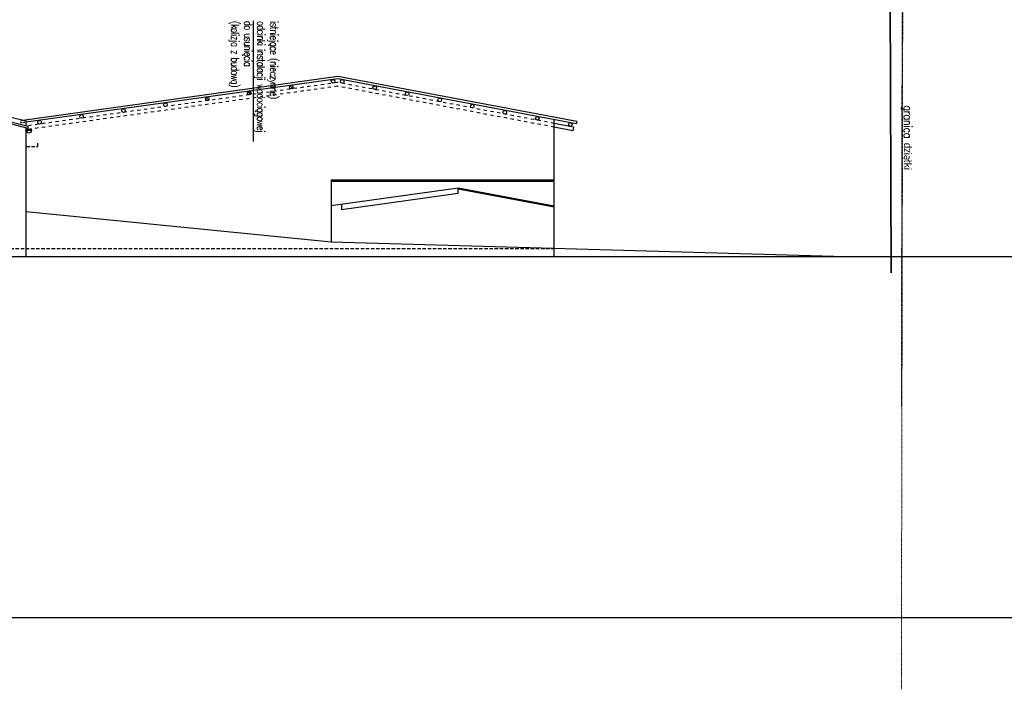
# Model space of a CAD drawing. Header units: millimetres. Extents: x 22865 to 60762, y -18816 to 15611.
# Tile 35 of 256: x 41016 to 43166, y -15520 to -14058. Entities that reach past the tile are written whole.
import ezdxf

# ---------------------------------------------------------------- set-up
doc = ezdxf.new("R2010")
doc.units = ezdxf.units.MM
for name, pattern in [('DASHED', [15, 7, -8]), ('DASHED2', [0.375, 0.25, -0.125]), ('EGKK', [2, 1.5, -0.5]), ('EGUG', [1, 0.5, -0.5])]:
    doc.linetypes.add(name, pattern=pattern)
doc.layers.add('Kontury', color=96, linetype='EGKK', lineweight=18)
doc.layers.add('OTO_L_0', color=7, linetype='Continuous', lineweight=35)
for name, color, linetype in [('OPISY', 6, 'Continuous'), ('sciany murowane', 4, 'Continuous'), ('widokowa', 2, 'Continuous'), ('WYMIARY', 6, 'Continuous')]:
    doc.layers.add(name, color=color, linetype=linetype)
doc.layers.add('Uzytki', color=7, linetype='EGUG', lineweight=18, true_color=0x008000)
doc.styles.add('1-100', font='simplex.shx', dxfattribs={"width": 0.8, "height": 15})

msp = doc.modelspace()

# ---------------------------------------------------------------- linework, layer by layer
at = {"layer": 'OPISY'}
msp.add_line((41525.96, -14059.92), (41525.42, -14323.43), dxfattribs=at)
at = {"layer": 'OTO_L_0'}
msp.add_line((42915.79, -13860.21), (42919.06, -14610.21), dxfattribs=at)
at = {"layer": 'sciany murowane', "color": 2, "ltscale": 0.2}
for p, q in [((41696.19, -14407.4), (41696.19, -14543.61)), ((41696.19, -14407.4), (42183.19, -14407.4)), ((41696.19, -14410.4), (42183.19, -14410.4))]:
    msp.add_line(p, q, dxfattribs=at)
at = {"layer": 'sciany murowane', "ltscale": 0.2}
msp.add_line((43418.64, -14575.4), (40376.79, -14575.4), dxfattribs=at)
at = {"layer": 'Uzytki'}
for p, q in [((42949.59, -10761.95), (42941.12, -14902.77)), ((42949.59, -11379.02), (42941.12, -15519.84))]:
    msp.add_line(p, q, dxfattribs=at)
at = {"layer": 'widokowa', "color": 9, "ltscale": 0.2}
for p, q in [((41030.19, -14279.54), (40546.19, -14158.54)), ((41710.7, -14181.73), (41022.75, -14277.68)), ((41710.58, -14186.79), (41030.19, -14281.7)), ((42231.26, -14285.2), (41710.58, -14186.79)), ((42232.19, -14280.29), (41710.7, -14181.73)), ((41030.19, -14289.85), (41030.19, -14279.54)), ((42232.19, -14280.29), (42231.26, -14285.2)), ((41973.19, -14425.4), (41696.19, -14464.03)), ((41973.19, -14437.51), (41973.19, -14425.4)), ((42183.19, -14465.09), (41973.19, -14425.4)), ((42183.19, -14467.12), (41973.19, -14427.43)), ((41973.19, -14437.51), (41718.19, -14473.08)), ((41718.19, -14460.96), (41718.19, -14473.08))]:
    msp.add_line(p, q, dxfattribs=at)
at = {"layer": 'widokowa', "color": 1, "ltscale": 0.2}
for p, q in [((41034.19, -14290.85), (40546.19, -14168.85)), ((41034.19, -14294.97), (40545.7, -14172.85)), ((41034.19, -14298.85), (41034.19, -14290.85))]:
    msp.add_line(p, q, dxfattribs=at)
at = {"layer": 'widokowa', "color": 250, "linetype": 'DASHED'}
for p, q in [((41710.19, -14194.92), (41030.19, -14289.77)), ((41710.19, -14203), (41030.19, -14297.85)), ((42183.19, -14284.25), (41710.19, -14194.86)), ((42183.19, -14292.4), (41710.19, -14203))]:
    msp.add_line(p, q, dxfattribs=at)
at = {"layer": 'widokowa', "color": 2, "ltscale": 0.2}
for p, q in [((41612.62, -14208.53), (41604.62, -14201.57)), ((41429.47, -14234.08), (41421.47, -14227.12)), ((41521.05, -14221.31), (41513.05, -14214.34)), ((42183.19, -14575.4), (42183.19, -14276.11)), ((42225.31, -14292.21), (42183.19, -14284.25)), ((42223.82, -14300.08), (42183.19, -14292.4)), ((42225.31, -14292.21), (42223.82, -14300.08)), ((41696.19, -14543.61), (41030.19, -14477.4)), ((42818.86, -14575.4), (41696.19, -14543.61))]:
    msp.add_line(p, q, dxfattribs=at)
at = {"layer": 'widokowa', "color": 2, "linetype": 'DASHED', "ltscale": 0.2}
for p, q in [((41022.75, -14277.68), (41017.72, -14278.39)), ((41018.42, -14283.34), (41017.72, -14278.39)), ((41030.19, -14281.7), (41018.42, -14283.34))]:
    msp.add_line(p, q, dxfattribs=at)
at = {"layer": 'widokowa', "ltscale": 0.2}
msp.add_line((41030.19, -14575.4), (41030.19, -14293.97), dxfattribs=at)
at = {"layer": 'widokowa', "color": 6, "ltscale": 0.2}
for p, q in [((41030.19, -14297.85), (41042.19, -14297.85)), ((41030.19, -14298.85), (41042.19, -14298.85))]:
    msp.add_line(p, q, dxfattribs=at)
at = {"layer": 'widokowa', "color": 1, "linetype": 'DASHED2', "ltscale": 30}
for p, q in [((41030.19, -14334.4), (41055.19, -14334.4)), ((40579.19, -14557.4), (42183.19, -14557.4))]:
    msp.add_line(p, q, dxfattribs=at)
at = {"layer": 'widokowa', "color": 1, "linetype": 'DASHED'}
msp.add_line((41055.19, -14334.4), (41055.19, -14324.4), dxfattribs=at)
at = {"layer": 'widokowa', "color": 1, "ltscale": 0.2}
for centre in [(41700.18, -14192.32), (41720.19, -14192.68), (41608.62, -14205.05), (41791.19, -14206.1), (41425.47, -14230.6), (41517.05, -14217.83), (41862.19, -14219.52), (41933.19, -14232.93), (41242.33, -14256.14), (41333.9, -14243.37), (42004.19, -14246.35), (42075.19, -14259.77), (41150.76, -14268.92), (42146.19, -14273.19), (41059.19, -14281.69), (42218.19, -14286.8)]:
    msp.add_circle(centre, 4, dxfattribs=at)
at = {"layer": 'widokowa', "color": 6, "ltscale": 0.2}
msp.add_arc((41036.19, -14298.85), 6, 180, 0, dxfattribs=at)
at = {"layer": 'WYMIARY', "ltscale": 0.2}
msp.add_lwpolyline([(29895.74, -10984.56), (49905.31, -10984.56), (49905.31, -15363.85), (29895.74, -15363.85)], close=True, dxfattribs=at)

# ---------------------------------------------------------------- texts
at = {"layer": 'Kontury', "insert": (42952.78, -14244.43), "char_height": 18, "width": 302.1591, "attachment_point": 4, "rotation": 269.88303, "style": '1-100'}
msp.add_mtext('{\\T0.9;\\W0.9;\\Fsimplex8|c238;granica działki}', dxfattribs=at)
at = {"layer": 'OPISY', "insert": (41526.07, -14060.43), "char_height": 17, "width": 302.1591, "attachment_point": 4, "rotation": 269.88303, "style": '1-100'}
msp.add_mtext('\\pxql;{\\T0.8;\\Fsimplex8|c238;istniejące (nieczynne)\\Podcinki instalacji wodociągowej\\Pdo usunięcia\\P(kolizja z budową)}', dxfattribs=at)

doc.saveas('drawing.dxf')
